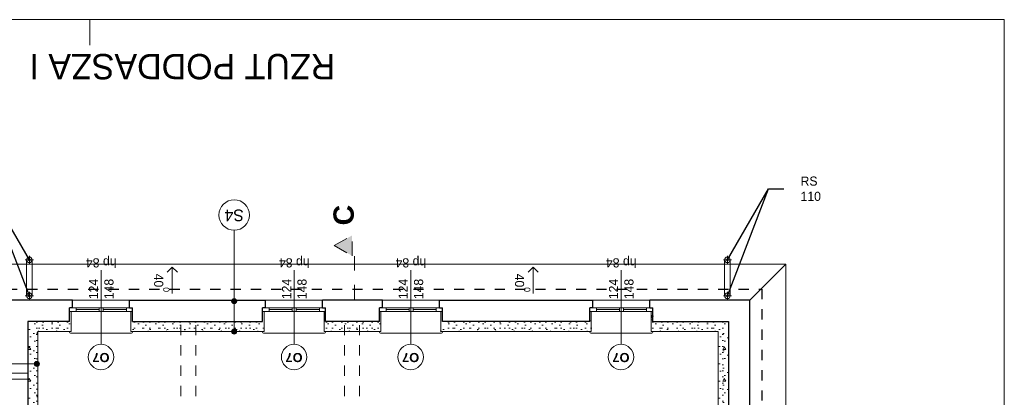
# Model space of a CAD drawing. Extents: x -251948 to -68259, y 37284 to 119967.
# Tile 41 of 41: x -87639 to -68259, y 59538 to 66984. Entities that reach past the tile are written whole.
import ezdxf

# ---------------------------------------------------------------- set-up
doc = ezdxf.new("R2010")
doc.units = 0
doc.header["$MEASUREMENT"] = 0
doc.linetypes.add('Dashed', pattern=[564.444447, 282.222223, -282.222223])
doc.linetypes.add('Przerywana', pattern=[400, 200, -200])
for name, color, linetype in [('Arch ocieplenie', 7, 'Continuous'), ('Arch opisy', 7, 'Continuous'), ('INWENT ODWODNIENIE', 7, 'Continuous')]:
    doc.layers.add(name, color=color, linetype=linetype)
for name, color, linetype, lineweight in [('Arch ocieplenie_Nr_Pióra__21', 7, 'Continuous', 13), ('Arch opisy okien_Nr_Pióra__21', 7, 'Continuous', 13), ('Arch opisy_Nr_Pióra__1', 7, 'Continuous', 25), ('Arch opisy_Nr_Pióra__21', 7, 'Continuous', 13), ('arch przekroje_Nr_Pióra__21', 7, 'Continuous', 13), ('arch przekroje_Nr_Pióra__5', 7, 'Continuous', 13), ('ARCH TABELA_Nr_Pióra__21', 7, 'Continuous', 13), ('INWENT DACH_Nr_Pióra__21', 7, 'Continuous', 13), ('INWENT ODWODNIENIE_Nr_Pióra__21', 7, 'Continuous', 13), ('INWENT ODWODNIENIE_Nr_Pióra__5', 7, 'Continuous', 13), ('INWENT OPISY_Nr_Pióra__21', 7, 'Continuous', 13), ('INWENT OPISY_Nr_Pióra__5', 7, 'Continuous', 13), ('INWENT STROPY_Nr_Pióra__21', 7, 'Continuous', 13), ('INWENT. OKNA_Nr_Pióra__21', 7, 'Continuous', 13), ('INWENT.ŚCIANY_Nr_Pióra__1', 7, 'Continuous', 25), ('INWENT.ŚCIANY_Nr_Pióra__21', 7, 'Continuous', 13)]:
    doc.layers.add(name, color=color, linetype=linetype, lineweight=lineweight)
doc.layers.add('Inwentaryzacja Konst._Nr_Pióra__3', color=7, linetype='Continuous', lineweight=20, true_color=0xff6600)
doc.styles.add('GENERATED_STYLE_3', font='txt')
doc.styles.add('GENERATED_STYLE_5', font='txt')
doc.styles.add('GENERATED_STYLE_6', font='arialbd.ttf')
doc.dimstyles.new('GENERATED_STYLE__1', dxfattribs={"dimtxt": 0.18, "dimasz": 109.44, "dimexe": 0.18, "dimexo": 0.0625, "dimgap": 0.09, "dimtad": 0, "dimtih": 1, "dimtoh": 1, "dimdec": 4, "dimzin": 0, "dimdsep": 46, "dimcen": 0.09, "dimadec": 0, "dimazin": 0, "dimtfac": 1, "dimtdec": 4, "dimtmove": 0, "dimatfit": 3, "dimldrblk": 'ARROWHEAD_11', "dimfxl": 1, "dimtolj": 1, "dimtzin": 0, "dimarcsym": 0})
pattern_1 = [(0, (0, 0), (0, 623.5383), [60, -300]), (0, (180, 311.8), (0, 623.5383), [60, -300]), (60, (0, 0), (-540, 311.769), [60, -300]), (60, (360, 0), (-540, 311.769), [60, -300]), (120, (60, 0), (540, 311.769), [60, -300]), (120, (420, 0), (540, 311.769), [60, -300]), (0, (0, 60), (0, 120), [0, -120, 0, -180]), (45, (60, 60), (-84.85282, 84.85282), [0, -90, 0, -150])]

# ---------------------------------------------------------------- blocks, each defined once
blk = doc.blocks.new('Ściana_1', base_point=(-86659, 61034))
at = {"layer": 'Arch ocieplenie_Nr_Pióra__21', "linetype": 'Continuous'}
h = blk.add_hatch(dxfattribs=at)
h.set_pattern_fill('STRUCTURAL_CONCRETE', color=256, style=0, pattern_type=2)
h.set_pattern_definition(pattern_1)
h.paths.add_polyline_path([(-86629, 60834), (-86629, 61234), (-86659, 61234), (-86659, 61034)], flags=0)
for p, q in [((-86629, 61234), (-86659, 61234)), ((-86659, 61234), (-86659, 61034)), ((-86629, 60834), (-86629, 61234))]:
    blk.add_line(p, q, dxfattribs=at)
blk = doc.blocks.new('Ściana_2', base_point=(-85419, 61034))
at = {"layer": 'Arch ocieplenie_Nr_Pióra__21', "linetype": 'Continuous'}
h = blk.add_hatch(dxfattribs=at)
h.set_pattern_fill('STRUCTURAL_CONCRETE', color=256, style=0, pattern_type=2)
h.set_pattern_definition(pattern_1)
h.paths.add_polyline_path([(-85419, 61034), (-85419, 61234), (-85449, 61234), (-85449, 60834)], flags=0)
for p, q in [((-85419, 61234), (-85449, 61234)), ((-85449, 61234), (-85449, 60834)), ((-85419, 61034), (-85419, 61234))]:
    blk.add_line(p, q, dxfattribs=at)
blk = doc.blocks.new('Ściana_3', base_point=(-82859, 61034))
at = {"layer": 'Arch ocieplenie_Nr_Pióra__21', "linetype": 'Continuous'}
h = blk.add_hatch(dxfattribs=at)
h.set_pattern_fill('STRUCTURAL_CONCRETE', color=256, style=0, pattern_type=2)
h.set_pattern_definition(pattern_1)
h.paths.add_polyline_path([(-82829, 60834), (-82829, 61234), (-82859, 61234), (-82859, 61034)], flags=0)
for p, q in [((-82829, 61234), (-82859, 61234)), ((-82859, 61234), (-82859, 61034)), ((-82829, 60834), (-82829, 61234))]:
    blk.add_line(p, q, dxfattribs=at)
blk = doc.blocks.new('Ściana_4', base_point=(-81619, 61034))
at = {"layer": 'Arch ocieplenie_Nr_Pióra__21', "linetype": 'Continuous'}
h = blk.add_hatch(dxfattribs=at)
h.set_pattern_fill('STRUCTURAL_CONCRETE', color=256, style=0, pattern_type=2)
h.set_pattern_definition(pattern_1)
h.paths.add_polyline_path([(-81619, 61034), (-81619, 61234), (-81649, 61234), (-81649, 60834)], flags=0)
for p, q in [((-81619, 61234), (-81649, 61234)), ((-81649, 61234), (-81649, 60834)), ((-81619, 61034), (-81619, 61234))]:
    blk.add_line(p, q, dxfattribs=at)
blk = doc.blocks.new('Ściana_5', base_point=(-80559, 61034))
at = {"layer": 'Arch ocieplenie_Nr_Pióra__21', "linetype": 'Continuous'}
h = blk.add_hatch(dxfattribs=at)
h.set_pattern_fill('STRUCTURAL_CONCRETE', color=256, style=0, pattern_type=2)
h.set_pattern_definition(pattern_1)
h.paths.add_polyline_path([(-80529, 60834), (-80529, 61234), (-80559, 61234), (-80559, 61034)], flags=0)
for p, q in [((-80529, 61234), (-80559, 61234)), ((-80559, 61234), (-80559, 61034)), ((-80529, 60834), (-80529, 61234))]:
    blk.add_line(p, q, dxfattribs=at)
blk = doc.blocks.new('Ściana_6', base_point=(-79319, 61034))
at = {"layer": 'Arch ocieplenie_Nr_Pióra__21', "linetype": 'Continuous'}
h = blk.add_hatch(dxfattribs=at)
h.set_pattern_fill('STRUCTURAL_CONCRETE', color=256, style=0, pattern_type=2)
h.set_pattern_definition(pattern_1)
h.paths.add_polyline_path([(-79319, 61034), (-79319, 61234), (-79349, 61234), (-79349, 60834)], flags=0)
for p, q in [((-79319, 61234), (-79349, 61234)), ((-79349, 61234), (-79349, 60834)), ((-79319, 61034), (-79319, 61234))]:
    blk.add_line(p, q, dxfattribs=at)
blk = doc.blocks.new('Ściana_7', base_point=(-76419, 61034))
at = {"layer": 'Arch ocieplenie_Nr_Pióra__21', "linetype": 'Continuous'}
h = blk.add_hatch(dxfattribs=at)
h.set_pattern_fill('STRUCTURAL_CONCRETE', color=256, style=0, pattern_type=2)
h.set_pattern_definition(pattern_1)
h.paths.add_polyline_path([(-76389, 60834), (-76389, 61234), (-76419, 61234), (-76419, 61034)], flags=0)
for p, q in [((-76389, 61234), (-76419, 61234)), ((-76419, 61234), (-76419, 61034)), ((-76389, 60834), (-76389, 61234))]:
    blk.add_line(p, q, dxfattribs=at)
blk = doc.blocks.new('Ściana_8', base_point=(-75179, 61034))
at = {"layer": 'Arch ocieplenie_Nr_Pióra__21', "linetype": 'Continuous'}
h = blk.add_hatch(dxfattribs=at)
h.set_pattern_fill('STRUCTURAL_CONCRETE', color=256, style=0, pattern_type=2)
h.set_pattern_definition(pattern_1)
h.paths.add_polyline_path([(-75179, 61034), (-75179, 61234), (-75209, 61234), (-75209, 60834)], flags=0)
for p, q in [((-75179, 61234), (-75209, 61234)), ((-75209, 61234), (-75209, 60834)), ((-75179, 61034), (-75179, 61234))]:
    blk.add_line(p, q, dxfattribs=at)
blk = doc.blocks.new('Ściana_17', base_point=(-87479, 55864))
at = {"layer": 'Arch ocieplenie_Nr_Pióra__21', "linetype": 'Continuous'}
h = blk.add_hatch(dxfattribs=at)
h.set_pattern_fill('STRUCTURAL_CONCRETE', color=256, style=0, pattern_type=2)
h.set_pattern_definition(pattern_1)
h.paths.add_polyline_path([(-87279, 55864), (-87279, 60834), (-87479, 61034), (-87479, 55864)], flags=0)
for p, q in [((-87479, 61034), (-87479, 55864)), ((-87279, 55864), (-87279, 60834)), ((-87479, 55864), (-87279, 55864))]:
    blk.add_line(p, q, dxfattribs=at)
blk = doc.blocks.new('Ściana_18', base_point=(-87479, 61034))
at = {"layer": 'Arch ocieplenie_Nr_Pióra__21', "linetype": 'Continuous'}
h = blk.add_hatch(dxfattribs=at)
h.set_pattern_fill('STRUCTURAL_CONCRETE', color=256, style=0, pattern_type=2)
h.set_pattern_definition(pattern_1)
h.paths.add_polyline_path([(-87279, 60834), (-86629, 60834), (-86659, 61034), (-87479, 61034)], flags=0)
for p, q in [((-86659, 61034), (-87479, 61034)), ((-87279, 60834), (-86629, 60834))]:
    blk.add_line(p, q, dxfattribs=at)
blk = doc.blocks.new('Ściana_19', base_point=(-85419, 61034))
at = {"layer": 'Arch ocieplenie_Nr_Pióra__21', "linetype": 'Continuous'}
h = blk.add_hatch(dxfattribs=at)
h.set_pattern_fill('STRUCTURAL_CONCRETE', color=256, style=0, pattern_type=2)
h.set_pattern_definition(pattern_1)
h.paths.add_polyline_path([(-85449, 60834), (-82829, 60834), (-82859, 61034), (-85419, 61034)], flags=0)
for p, q in [((-82859, 61034), (-85419, 61034)), ((-85449, 60834), (-82829, 60834))]:
    blk.add_line(p, q, dxfattribs=at)
blk = doc.blocks.new('Ściana_20', base_point=(-81619, 61034))
at = {"layer": 'Arch ocieplenie_Nr_Pióra__21', "linetype": 'Continuous'}
h = blk.add_hatch(dxfattribs=at)
h.set_pattern_fill('STRUCTURAL_CONCRETE', color=256, style=0, pattern_type=2)
h.set_pattern_definition(pattern_1)
h.paths.add_polyline_path([(-81649, 60834), (-80529, 60834), (-80559, 61034), (-81619, 61034)], flags=0)
for p, q in [((-80559, 61034), (-81619, 61034)), ((-81649, 60834), (-80529, 60834))]:
    blk.add_line(p, q, dxfattribs=at)
blk = doc.blocks.new('Ściana_21', base_point=(-79319, 61034))
at = {"layer": 'Arch ocieplenie_Nr_Pióra__21', "linetype": 'Continuous'}
h = blk.add_hatch(dxfattribs=at)
h.set_pattern_fill('STRUCTURAL_CONCRETE', color=256, style=0, pattern_type=2)
h.set_pattern_definition(pattern_1)
h.paths.add_polyline_path([(-79349, 60834), (-76389, 60834), (-76419, 61034), (-79319, 61034)], flags=0)
for p, q in [((-76419, 61034), (-79319, 61034)), ((-79349, 60834), (-76389, 60834))]:
    blk.add_line(p, q, dxfattribs=at)
blk = doc.blocks.new('Ściana_22', base_point=(-75179, 61034))
at = {"layer": 'Arch ocieplenie_Nr_Pióra__21', "linetype": 'Continuous'}
h = blk.add_hatch(dxfattribs=at)
h.set_pattern_fill('STRUCTURAL_CONCRETE', color=256, style=0, pattern_type=2)
h.set_pattern_definition(pattern_1)
h.paths.add_polyline_path([(-75209, 60834), (-73889, 60834), (-73689, 61034), (-75179, 61034)], flags=0)
for p, q in [((-73689, 61034), (-75179, 61034)), ((-75209, 60834), (-73889, 60834))]:
    blk.add_line(p, q, dxfattribs=at)
blk = doc.blocks.new('Ściana_23', base_point=(-73689, 61034))
at = {"layer": 'Arch ocieplenie_Nr_Pióra__21', "linetype": 'Continuous'}
h = blk.add_hatch(dxfattribs=at)
h.set_pattern_fill('STRUCTURAL_CONCRETE', color=256, style=0, pattern_type=2)
h.set_pattern_definition(pattern_1)
h.paths.add_polyline_path([(-73889, 60834), (-73889, 57054), (-73689, 57004), (-73689, 61034)], flags=0)
for p, q in [((-73689, 57004), (-73689, 61034)), ((-73889, 60834), (-73889, 57054))]:
    blk.add_line(p, q, dxfattribs=at)
blk = doc.blocks.new('Linia_18', base_point=(-84634, 61587))
at = {"layer": 'INWENT ODWODNIENIE_Nr_Pióra__21', "linetype": 'Continuous'}
for q in [(-84734, 62005), (-84534, 62005)]:
    blk.add_line((-84634, 62105), q, dxfattribs=at)
at = {"layer": 'INWENT ODWODNIENIE_Nr_Pióra__5', "linetype": 'Continuous'}
blk.add_line((-84634, 61587), (-84634, 62105), dxfattribs=at)
blk = doc.blocks.new('Linia_21', base_point=(-77532, 61587))
at = {"layer": 'INWENT ODWODNIENIE_Nr_Pióra__21', "linetype": 'Continuous'}
for q in [(-77632, 62005), (-77432, 62005)]:
    blk.add_line((-77532, 62105), q, dxfattribs=at)
at = {"layer": 'INWENT ODWODNIENIE_Nr_Pióra__5', "linetype": 'Continuous'}
blk.add_line((-77532, 61587), (-77532, 62105), dxfattribs=at)
blk = doc.blocks.new('Linia_30', base_point=(-83417, 60834))
at = {"layer": 'Arch opisy_Nr_Pióra__21', "linetype": 'Continuous'}
for points in [[(-83367, 61434), (-83370, 61453), (-83381, 61469), (-83397, 61480), (-83417, 61484), (-83436, 61480), (-83452, 61469), (-83463, 61453), (-83467, 61434), (-83463, 61414), (-83452, 61398), (-83436, 61387), (-83417, 61384), (-83397, 61387), (-83381, 61398), (-83370, 61414)], [(-83367, 60834), (-83370, 60853), (-83381, 60869), (-83397, 60880), (-83417, 60884), (-83436, 60880), (-83452, 60869), (-83463, 60853), (-83467, 60834), (-83463, 60814), (-83452, 60798), (-83436, 60787), (-83417, 60784), (-83397, 60787), (-83381, 60798), (-83370, 60814)]]:
    blk.add_hatch(color=256, dxfattribs=at).paths.add_polyline_path(points, flags=0)
blk.add_line((-83417, 60884), (-83417, 61384), dxfattribs=at)
for centre in [(-83417, 61434), (-83417, 60834)]:
    blk.add_circle(centre, 50, dxfattribs=at)
blk = doc.blocks.new('Linia_31', base_point=(-83417, 61434))
at = {"layer": 'Arch opisy_Nr_Pióra__21', "linetype": 'Continuous'}
blk.add_line((-83417, 61434), (-83417, 62833), dxfattribs=at)
blk.add_circle((-83417, 63133), 300, dxfattribs=at)
blk = doc.blocks.new('Linia_50', base_point=(-87299, 60198))
at = {"layer": 'Arch opisy_Nr_Pióra__21', "linetype": 'Continuous'}
for points in [[(-87849, 60198), (-87853, 60217), (-87863, 60233), (-87880, 60244), (-87899, 60248), (-87918, 60244), (-87934, 60233), (-87945, 60217), (-87949, 60198), (-87945, 60178), (-87934, 60162), (-87918, 60151), (-87899, 60148), (-87880, 60151), (-87863, 60162), (-87853, 60178)], [(-87249, 60198), (-87253, 60217), (-87263, 60233), (-87280, 60244), (-87299, 60248), (-87318, 60244), (-87334, 60233), (-87345, 60217), (-87349, 60198), (-87345, 60178), (-87334, 60162), (-87318, 60151), (-87299, 60148), (-87280, 60151), (-87263, 60162), (-87253, 60178)]]:
    blk.add_hatch(color=256, dxfattribs=at).paths.add_polyline_path(points, flags=0)
blk.add_line((-87349, 60198), (-87849, 60198), dxfattribs=at)
for centre in [(-87899, 60198), (-87299, 60198)]:
    blk.add_circle(centre, 50, dxfattribs=at)
blk = doc.blocks.new('ARROWHEAD_11')
at = {"color": 0, "linetype": 'Continuous', "lineweight": 0}
blk.add_line((0, 0), (-1, 0), dxfattribs=at)
at = {"color": 0, "linetype": 'Continuous', "lineweight": 0, "const_width": 0.25, "flags": 128}
blk.add_lwpolyline([(-0.125, 0, 1), (0.125, 0, 1)], format="xyb", close=True, dxfattribs=at)

msp = doc.modelspace()

# ---------------------------------------------------------------- hatches: boundary and pattern name
at = {"layer": 'arch przekroje_Nr_Pióra__5', "linetype": 'Continuous'}
msp.add_hatch(color=256, dxfattribs=at).paths.add_polyline_path([(-81096.92, 62730.06), (-81096.92, 62330.06), (-81446.92, 62530.06)], flags=0)

# ---------------------------------------------------------------- linework, layer by layer
at = {"layer": 'Arch opisy okien_Nr_Pióra__21', "linetype": 'Continuous'}
for centre in [(-86038.74, 60333.6), (-82238.74, 60333.6), (-79943.74, 60333.6), (-75803.74, 60333.6)]:
    msp.add_circle(centre, 250, dxfattribs=at)
at = {"layer": 'arch przekroje_Nr_Pióra__5', "linetype": 'Dashed'}
for p, q in [((-81446.92, 62530.06), (-81096.92, 62730.06)), ((-81096.92, 62330.06), (-81096.92, 62730.06)), ((-81446.92, 62530.06), (-81096.92, 62330.06)), ((-81046.92, 61472.09), (-81046.92, 62530.06))]:
    msp.add_line(p, q, dxfattribs=at)
at = {"layer": 'ARCH TABELA_Nr_Pióra__21', "linetype": 'Continuous'}
for p, q in [((-143258.74, 66983.6), (-68258.74, 66983.6)), ((-86258.74, 66483.6), (-86258.74, 66983.6)), ((-86258.74, 66483.6), (-86258.74, 66983.6)), ((-86258.74, 66483.6), (-86258.74, 66983.6)), ((-68258.74, 66983.6), (-68258.74, 37283.6))]:
    msp.add_line(p, q, dxfattribs=at)
at = {"layer": 'INWENT DACH_Nr_Pióra__21', "linetype": 'Continuous'}
for p, q in [((-72558.74, 62163.6), (-88498.74, 62163.6)), ((-73268.74, 61453.6), (-72558.74, 62163.6)), ((-72558.74, 46883.6), (-72558.74, 62163.6))]:
    msp.add_line(p, q, dxfattribs=at)
at = {"layer": 'INWENT ODWODNIENIE_Nr_Pióra__21', "linetype": 'Continuous'}
for p, q in [((-87528.74, 62248.6), (-87368.74, 62248.6)), ((-87503.74, 61538.6), (-87503.74, 62248.6)), ((-87448.74, 62168.6), (-87448.74, 62328.6)), ((-87393.74, 61538.6), (-87393.74, 62248.6)), ((-73628.74, 62248.6), (-73788.74, 62248.6)), ((-73763.74, 62248.6), (-73763.74, 61538.6)), ((-73708.74, 62168.6), (-73708.74, 62328.6)), ((-73653.74, 61538.6), (-73653.74, 62248.6)), ((-87528.74, 61538.6), (-87368.74, 61538.6)), ((-87448.74, 61458.6), (-87448.74, 61618.6)), ((-73628.74, 61538.6), (-73788.74, 61538.6)), ((-73708.74, 61458.6), (-73708.74, 61618.6))]:
    msp.add_line(p, q, dxfattribs=at)
for centre in [(-87448.74, 62248.6), (-73708.74, 62248.6), (-87448.74, 61538.6), (-73708.74, 61538.6)]:
    msp.add_circle(centre, 55, dxfattribs=at)
at = {"layer": 'INWENT OPISY_Nr_Pióra__21', "linetype": 'Continuous'}
for p, q in [((-86033.74, 60583.6), (-86033.74, 62043.6)), ((-82233.74, 60583.6), (-82233.74, 62043.6)), ((-79938.74, 60583.6), (-79938.74, 62043.6)), ((-75798.74, 60583.6), (-75798.74, 62043.6))]:
    msp.add_line(p, q, dxfattribs=at)
at = {"layer": 'INWENT STROPY_Nr_Pióra__21', "linetype": 'Przerywana'}
for p, q in [((-84468.74, 54763.6), (-84468.74, 61033.6)), ((-84168.74, 54763.6), (-84168.74, 61033.6)), ((-81248.74, 54763.6), (-81248.74, 61033.6)), ((-80948.74, 54763.6), (-80948.74, 61033.6))]:
    msp.add_line(p, q, dxfattribs=at)
at = {"layer": 'INWENT. OKNA_Nr_Pióra__21', "linetype": 'Continuous'}
for p, q in [((-86658.74, 61303.6), (-85418.74, 61303.6)), ((-86528.74, 61303.6), (-86528.74, 61233.6)), ((-86528.74, 61268.6), (-86073.74, 61268.6)), ((-86073.74, 61303.6), (-86073.74, 61233.6)), ((-85993.74, 61303.6), (-85993.74, 61233.6)), ((-85993.74, 61268.6), (-85538.74, 61268.6)), ((-85538.74, 61303.6), (-85538.74, 61233.6)), ((-82858.74, 61303.6), (-81618.74, 61303.6)), ((-82728.74, 61303.6), (-82728.74, 61233.6)), ((-82728.74, 61268.6), (-82273.74, 61268.6)), ((-82273.74, 61303.6), (-82273.74, 61233.6)), ((-82193.74, 61303.6), (-82193.74, 61233.6)), ((-82193.74, 61268.6), (-81738.74, 61268.6)), ((-81738.74, 61303.6), (-81738.74, 61233.6)), ((-80558.74, 61303.6), (-79318.74, 61303.6)), ((-80428.74, 61303.6), (-80428.74, 61233.6)), ((-80428.74, 61268.6), (-79973.74, 61268.6)), ((-79973.74, 61303.6), (-79973.74, 61233.6)), ((-79893.74, 61303.6), (-79893.74, 61233.6)), ((-79893.74, 61268.6), (-79438.74, 61268.6)), ((-79438.74, 61303.6), (-79438.74, 61233.6)), ((-76418.74, 61303.6), (-75178.74, 61303.6)), ((-76288.74, 61303.6), (-76288.74, 61233.6)), ((-76288.74, 61268.6), (-75833.74, 61268.6)), ((-75833.74, 61303.6), (-75833.74, 61233.6)), ((-75753.74, 61303.6), (-75753.74, 61233.6)), ((-75753.74, 61268.6), (-75298.74, 61268.6)), ((-75298.74, 61303.6), (-75298.74, 61233.6)), ((-85418.74, 61233.6), (-86658.74, 61233.6)), ((-81618.74, 61233.6), (-82858.74, 61233.6)), ((-79318.74, 61233.6), (-80558.74, 61233.6)), ((-75178.74, 61233.6), (-76418.74, 61233.6)), ((-86658.74, 60823.6), (-86658.74, 60833.6)), ((-85438.74, 60803.6), (-86638.74, 60803.6)), ((-85418.74, 60823.6), (-85418.74, 60833.6)), ((-82858.74, 60823.6), (-82858.74, 60833.6)), ((-81638.74, 60803.6), (-82838.74, 60803.6)), ((-81618.74, 60823.6), (-81618.74, 60833.6)), ((-80558.74, 60823.6), (-80558.74, 60833.6)), ((-79338.74, 60803.6), (-80538.74, 60803.6)), ((-79318.74, 60823.6), (-79318.74, 60833.6)), ((-76418.74, 60823.6), (-76418.74, 60833.6)), ((-75198.74, 60803.6), (-76398.74, 60803.6)), ((-75178.74, 60823.6), (-75178.74, 60833.6))]:
    msp.add_line(p, q, dxfattribs=at)
for centre, start, end in [((-86638.74, 60823.6), 180, 270), ((-85438.74, 60823.6), 270, 0), ((-82838.74, 60823.6), 180, 270), ((-81638.74, 60823.6), 270, 0), ((-80538.74, 60823.6), 180, 270), ((-79338.74, 60823.6), 270, 0), ((-76398.74, 60823.6), 180, 270), ((-75198.74, 60823.6), 270, 0)]:
    msp.add_arc(centre, 20, start, end, dxfattribs=at)
at = {"layer": 'INWENT.ŚCIANY_Nr_Pióra__1', "linetype": 'Przerywana'}
for p, q in [((-87888.74, 61673.6), (-73028.74, 61673.6)), ((-73028.74, 61673.6), (-73028.74, 47373.6))]:
    msp.add_line(p, q, dxfattribs=at)
at = {"layer": 'INWENT.ŚCIANY_Nr_Pióra__1', "linetype": 'Continuous'}
for p, q in [((-86598.74, 61453.6), (-87888.74, 61453.6)), ((-86598.74, 61303.6), (-86598.74, 61453.6)), ((-85478.74, 61303.6), (-85478.74, 61453.6)), ((-85478.74, 61453.6), (-82798.74, 61453.6)), ((-82798.74, 61303.6), (-82798.74, 61453.6)), ((-81678.74, 61303.6), (-81678.74, 61453.6)), ((-80498.74, 61453.6), (-81678.74, 61453.6)), ((-80498.74, 61303.6), (-80498.74, 61453.6)), ((-79378.74, 61453.6), (-76358.74, 61453.6)), ((-79378.74, 61303.6), (-79378.74, 61453.6)), ((-76358.74, 61303.6), (-76358.74, 61453.6)), ((-73268.74, 61453.6), (-75238.74, 61453.6)), ((-75238.74, 61303.6), (-75238.74, 61453.6)), ((-73268.74, 55088.6), (-73268.74, 61453.6)), ((-86658.74, 61033.6), (-86658.74, 61303.6)), ((-86598.74, 61303.6), (-86658.74, 61303.6)), ((-85478.74, 61303.6), (-85418.74, 61303.6)), ((-85418.74, 61033.6), (-85418.74, 61303.6)), ((-82858.74, 61033.6), (-82858.74, 61303.6)), ((-82798.74, 61303.6), (-82858.74, 61303.6)), ((-81678.74, 61303.6), (-81618.74, 61303.6)), ((-81618.74, 61033.6), (-81618.74, 61303.6)), ((-80558.74, 61033.6), (-80558.74, 61303.6)), ((-80498.74, 61303.6), (-80558.74, 61303.6)), ((-79378.74, 61303.6), (-79318.74, 61303.6)), ((-79318.74, 61033.6), (-79318.74, 61303.6)), ((-76418.74, 61033.6), (-76418.74, 61303.6)), ((-76358.74, 61303.6), (-76418.74, 61303.6)), ((-75238.74, 61303.6), (-75178.74, 61303.6)), ((-75178.74, 61033.6), (-75178.74, 61303.6)), ((-86658.74, 61033.6), (-87478.74, 61033.6)), ((-87478.74, 61033.6), (-87478.74, 55863.6)), ((-85418.74, 61033.6), (-82858.74, 61033.6)), ((-80558.74, 61033.6), (-81618.74, 61033.6)), ((-76418.74, 61033.6), (-79318.74, 61033.6)), ((-75178.74, 61033.6), (-73688.74, 61033.6)), ((-73688.74, 61033.6), (-73688.74, 57003.6))]:
    msp.add_line(p, q, dxfattribs=at)
at = {"layer": 'INWENT.ŚCIANY_Nr_Pióra__21', "linetype": 'Continuous'}
for p, q in [((-86598.74, 61453.6), (-85478.74, 61453.6)), ((-82798.74, 61453.6), (-81678.74, 61453.6)), ((-80498.74, 61453.6), (-79378.74, 61453.6)), ((-76358.74, 61453.6), (-75238.74, 61453.6))]:
    msp.add_line(p, q, dxfattribs=at)
at = {"layer": 'Inwentaryzacja Konst._Nr_Pióra__3', "color": 2}
msp.add_lwpolyline([(-125884.06, 59893.6), (-87478.74, 59893.6), (-87478.74, 60013.6), (-125884.06, 60013.6)], close=True, dxfattribs=at)

# ---------------------------------------------------------------- block references
at = {"layer": 'Arch ocieplenie'}
for name, p in [('Ściana_1', (-86658.74, 61033.6)), ('Ściana_2', (-85418.74, 61033.6)), ('Ściana_3', (-82858.74, 61033.6)), ('Ściana_4', (-81618.74, 61033.6)), ('Ściana_5', (-80558.74, 61033.6)), ('Ściana_6', (-79318.74, 61033.6)), ('Ściana_7', (-76418.74, 61033.6)), ('Ściana_8', (-75178.74, 61033.6)), ('Ściana_17', (-87478.74, 55863.6)), ('Ściana_18', (-87478.74, 61033.6)), ('Ściana_19', (-85418.74, 61033.6)), ('Ściana_20', (-81618.74, 61033.6)), ('Ściana_21', (-79318.74, 61033.6)), ('Ściana_22', (-75178.74, 61033.6)), ('Ściana_23', (-73688.74, 61033.6))]:
    msp.add_blockref(name, p, dxfattribs=at)
at = {"layer": 'Arch opisy', "linetype": 'Continuous'}
for name, p in [('Linia_31', (-83416.6, 61433.6)), ('Linia_30', (-83416.6, 60833.6)), ('Linia_50', (-87298.74, 60197.57))]:
    msp.add_blockref(name, p, dxfattribs=at)
at = {"layer": 'INWENT ODWODNIENIE', "linetype": 'Continuous'}
for name, p in [('Linia_18', (-84634.41, 61586.7)), ('Linia_21', (-77532.33, 61586.7))]:
    msp.add_blockref(name, p, dxfattribs=at)

# ---------------------------------------------------------------- texts
at = {"layer": 'Arch opisy okien_Nr_Pióra__21', "linetype": 'Continuous', "char_height": 180, "attachment_point": 2, "rotation": 180, "style": 'GENERATED_STYLE_6'}
for insert in [(-86038.74, 60233.32), (-82238.74, 60233.32), (-79943.74, 60233.32), (-75803.74, 60233.32)]:
    msp.add_mtext('{O7}', dxfattribs=dict(at, insert=insert))
at = {"layer": 'Arch opisy_Nr_Pióra__1', "linetype": 'Continuous', "rotation": 180}
for s, insert, char_height, attachment_point, style in [('{RZUT PODDASZA I  III PIĘTRA  SKALA 1:100}', (-95360.99, 65807.95), 500, 3, 'GENERATED_STYLE_5'), ('{S4}', (-83416.6, 63011.24), 230, 2, 'GENERATED_STYLE_3')]:
    msp.add_mtext(s, dxfattribs=dict(at, insert=insert, char_height=char_height, attachment_point=attachment_point, style=style))
at = {"layer": 'arch przekroje_Nr_Pióra__21', "linetype": 'Continuous', "insert": (-81464.06, 63130.06), "char_height": 400, "attachment_point": 2, "rotation": 90, "style": 'GENERATED_STYLE_6'}
msp.add_mtext('{C}', dxfattribs=at)
at = {"layer": 'INWENT OPISY_Nr_Pióra__21', "linetype": 'Continuous', "insert": (-72269.3, 63650.15), "char_height": 180, "width": 692.895, "attachment_point": 4, "style": 'GENERATED_STYLE_3'}
msp.add_mtext('{RS 110}', dxfattribs=at)
msp.add_mtext('{RS 110}', dxfattribs=at)
at = {"layer": 'INWENT OPISY_Nr_Pióra__5', "linetype": 'Continuous', "char_height": 180, "attachment_point": 2, "style": 'GENERATED_STYLE_5'}
for s, insert, rotation in [('{hp 84}', (-86033.74, 62099.25), 180), ('{hp 84}', (-82233.74, 62099.25), 180), ('{hp 84}', (-79938.74, 62099.25), 180), ('{hp 84}', (-75798.74, 62099.25), 180), ('{40\\A1{\\H0.7x;\\S0^  ;}}', (-84690.06, 61795.14), 270), ('{40\\A1{\\H0.7x;\\S0^  ;}}', (-77587.98, 61795.14), 270)]:
    msp.add_mtext(s, dxfattribs=dict(at, insert=insert, rotation=rotation))
at = {"layer": 'INWENT OPISY_Nr_Pióra__5', "linetype": 'Continuous', "char_height": 180, "width": 1346.3341, "attachment_point": 2, "rotation": 90, "line_spacing_factor": 1.008888, "style": 'GENERATED_STYLE_5'}
for insert in [(-86274.94, 61673.6), (-82474.94, 61673.6), (-80179.94, 61673.6), (-76039.94, 61673.6)]:
    msp.add_mtext('{124\\P148}', dxfattribs=dict(at, insert=insert))

# ---------------------------------------------------------------- leaders
at = {"layer": 'INWENT OPISY_Nr_Pióra__21', "linetype": 'Continuous', "annotation_type": 0, "has_hookline": 1, "hookline_direction": 1, "text_width": 394.29}
for points in [[(-87448.74, 62248.6), (-88257.4, 63650.15), (-88632.34, 63650.15)], [(-87448.74, 61538.6), (-88257.4, 63650.15), (-88632.34, 63650.15)], [(-73708.74, 61538.6), (-72900.08, 63649.24), (-72597.05, 63649.24)], [(-73708.74, 62248.6), (-72900.08, 63649.24), (-72597.05, 63649.24)]]:
    msp.add_leader(points, dimstyle='GENERATED_STYLE__1', dxfattribs=at)

doc.saveas('drawing.dxf')
